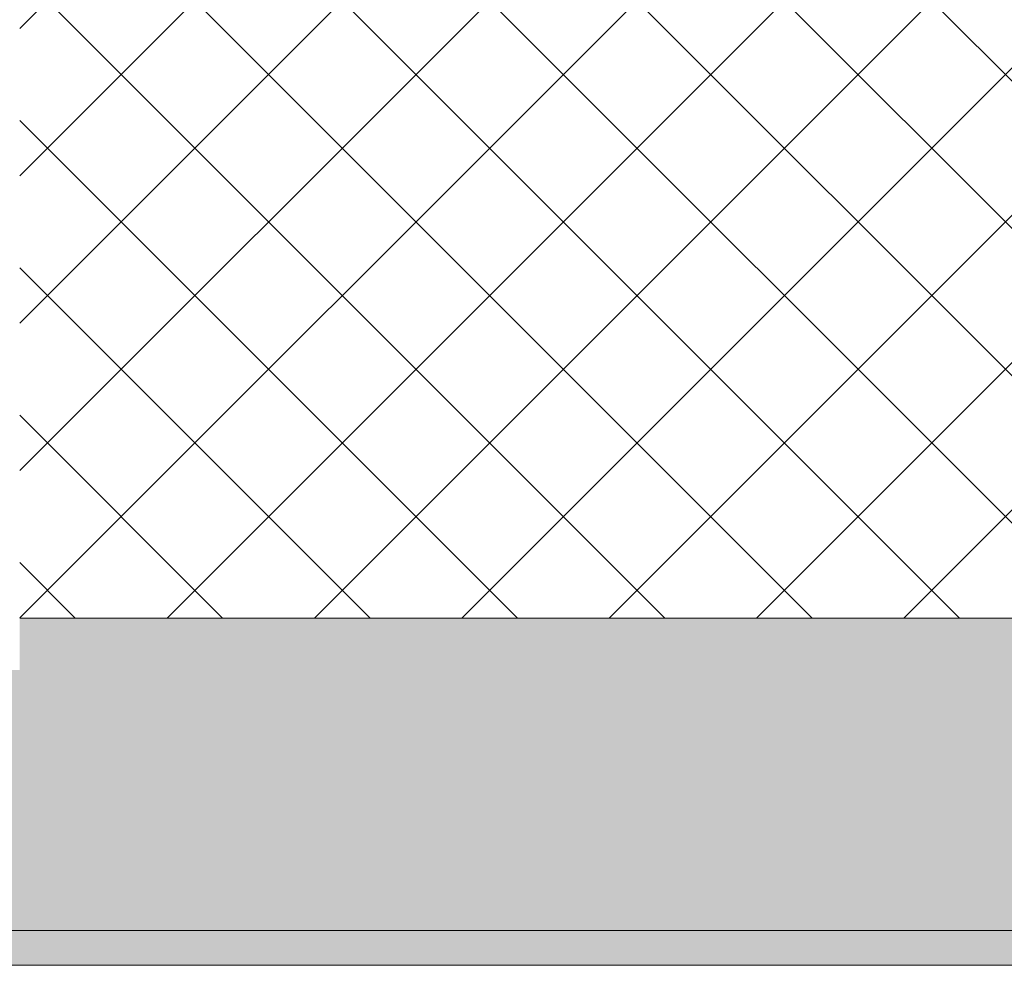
# Model space of a CAD drawing. Header units: millimetres. Extents: x -40968 to 11883, y -18816 to 4378.
# Tile 105 of 256: x -12036 to -11752, y -1699 to -1427. Entities that reach past the tile are written whole.
import ezdxf

# ---------------------------------------------------------------- set-up
doc = ezdxf.new("R2010")
doc.units = ezdxf.units.MM
doc.header["$MEASUREMENT"] = 0
doc.layers.add('12_FAÇ_Façana', color=7, linetype='Continuous')
doc.layers.add('12_FAÇ_Façana_Pluma_Nº__102', color=7, linetype='Continuous', lineweight=5, true_color=0xcccccc)
doc.layers.add('12_FAÇ_Façana_Pluma_Nº__174', color=7, linetype='Continuous', lineweight=13, true_color=0xe4ad2c)
doc.layers.add('12_FAÇ_Façana_Pluma_Nº__7', color=7, linetype='Continuous', lineweight=5)

# ---------------------------------------------------------------- blocks, each defined once
blk = doc.blocks.new('Muro_10_1', base_point=(-12935.93, -1193.98))
at = {"layer": '12_FAÇ_Façana_Pluma_Nº__102', "linetype": 'Continuous', "lineweight": 0, "true_color": 0xe5e5e5}
for points in [[(-12935.93, -1688.98), (-8781.93, -1688.98), (-8781.93, -1598.98), (-12035.86, -1598.98), (-12035.86, -1613.98), (-12435.86, -1613.98), (-12435.86, -1598.98), (-12486.81, -1598.98), (-12486.81, -1613.98), (-12886.81, -1613.98), (-12886.81, -1598.98), (-12935.93, -1598.98)], [(-12935.93, -1698.98), (-8781.93, -1698.98), (-8781.93, -1688.98), (-12935.93, -1688.98)]]:
    blk.add_hatch(color=254, dxfattribs=at).paths.add_polyline_path(points)
at = {"layer": '12_FAÇ_Façana_Pluma_Nº__174', "linetype": 'Continuous', "lineweight": 13, "true_color": 0xe4ad2c}
h = blk.add_hatch(dxfattribs=at)
h.set_pattern_fill('SATE_Aislamiento_0001', color=42, style=0, pattern_type=2)
h.set_pattern_definition([(45, (0, 0), (-21.2132, 21.2132), []), (135, (0, 0), (21.2132, 21.2132), [])])
h.paths.add_polyline_path([(-12035.86, -1598.98), (-8781.93, -1598.98), (-8781.93, -1418.98), (-12035.86, -1418.98)])
at = {"layer": '12_FAÇ_Façana_Pluma_Nº__7', "color": 7, "linetype": 'Continuous', "lineweight": 5}
for p, q in [((-12035.86, -1598.98), (-8781.93, -1598.98)), ((-12935.93, -1688.98), (-8781.93, -1688.98))]:
    blk.add_line(p, q, dxfattribs=at)
at = {"layer": '12_FAÇ_Façana_Pluma_Nº__7', "color": 7, "linetype": 'Continuous', "lineweight": 5, "flags": 128}
blk.add_lwpolyline([(-12935.93, -1698.98), (-8781.93, -1698.98)], dxfattribs=at)

msp = doc.modelspace()

# ---------------------------------------------------------------- block references
at = {"layer": '12_FAÇ_Façana', "color": 7, "lineweight": 20}
msp.add_blockref('Muro_10_1', (-12935.93, -1193.98), dxfattribs=at)

doc.saveas('drawing.dxf')
